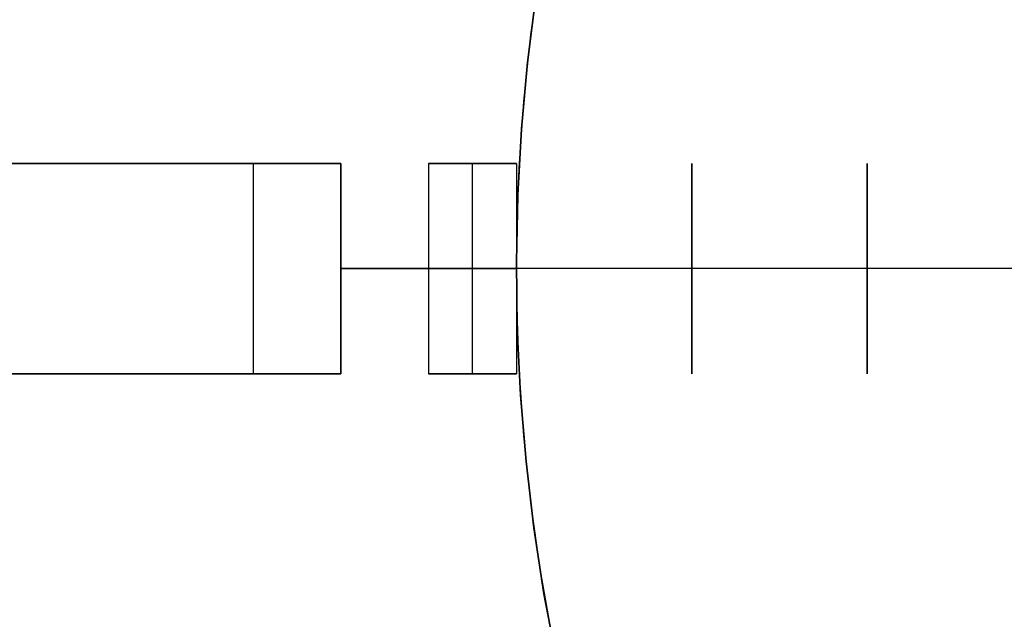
# Model space of a CAD drawing. Header units: millimetres. Extents: x 560 to 900, y 2299 to 2636.
# Tile 14 of 44: x 592 to 648, y 2448 to 2482. Entities that reach past the tile are written whole.
import ezdxf

# ---------------------------------------------------------------- set-up
doc = ezdxf.new("R2010")
doc.units = ezdxf.units.MM

msp = doc.modelspace()

# ---------------------------------------------------------------- linework, layer by layer
at = {"extrusion": (4.54545e-05, -8.01486e-06, 1)}
for points in [[(839.998, 2467.856), (839.933, 2471.648), (839.737, 2475.435), (839.41, 2479.213), (838.954, 2482.977), (838.368, 2486.724), (837.653, 2490.448), (836.811, 2494.145), (835.841, 2497.811), (834.745, 2501.442), (833.526, 2505.033), (832.183, 2508.579), (830.718, 2512.077), (829.134, 2515.522), (827.432, 2518.911), (825.615, 2522.239), (823.683, 2525.503), (821.64, 2528.698), (819.489, 2531.82), (817.231, 2534.867), (814.869, 2537.834), (812.407, 2540.718), (809.846, 2543.515), (807.191, 2546.222), (804.444, 2548.836), (801.609, 2551.354), (798.688, 2553.773), (795.686, 2556.09), (792.605, 2558.301), (789.451, 2560.406), (786.225, 2562.4), (782.933, 2564.282), (779.578, 2566.049), (776.164, 2567.7), (772.695, 2569.232), (769.175, 2570.643), (765.609, 2571.932), (762, 2573.098), (758.354, 2574.139), (754.674, 2575.053), (750.964, 2575.84), (747.229, 2576.498), (743.474, 2577.027), (739.703, 2577.427), (735.921, 2577.697), (732.131, 2577.835), (728.339, 2577.844), (724.549, 2577.721), (720.765, 2577.468), (716.993, 2577.085), (713.235, 2576.571), (709.498, 2575.929), (705.785, 2575.158), (702.101, 2574.26), (698.45, 2573.235), (694.836, 2572.085), (691.265, 2570.811), (687.739, 2569.415), (684.263, 2567.898), (680.842, 2566.262), (677.479, 2564.509), (674.179, 2562.641), (670.945, 2560.661), (667.781, 2558.57), (664.692, 2556.372), (661.679, 2554.068), (658.748, 2551.662), (655.902, 2549.156), (653.144, 2546.554), (650.477, 2543.858), (647.904, 2541.072), (645.429, 2538.199), (643.055, 2535.242), (640.784, 2532.205), (638.619, 2529.092), (636.562, 2525.906), (634.617, 2522.651), (632.785, 2519.33), (631.069, 2515.949), (629.47, 2512.51), (627.99, 2509.019), (626.632, 2505.478)], [(626.632, 2505.478), (625.394, 2501.884), (624.28, 2498.249), (623.293, 2494.578), (622.434, 2490.875), (621.702, 2487.145), (621.101, 2483.391), (620.629, 2479.619), (620.288, 2475.833), (620.078, 2472.037), (619.999, 2468.236), (620.051, 2464.435), (620.235, 2460.638), (620.55, 2456.85), (620.996, 2453.074), (621.572, 2449.317), (622.277, 2445.581), (623.111, 2441.872), (624.073, 2438.194), (625.161, 2434.552), (626.374, 2430.949), (627.712, 2427.391), (629.171, 2423.88), (630.751, 2420.423), (632.449, 2417.022), (634.264, 2413.681), (636.193, 2410.406), (638.234, 2407.199), (640.385, 2404.064), (642.643, 2401.005), (645.005, 2398.027), (647.468, 2395.132), (650.031, 2392.323), (652.688, 2389.605), (655.438, 2386.981), (658.277, 2384.453), (661.202, 2382.024), (664.209, 2379.698), (667.295, 2377.478), (670.455, 2375.365), (673.687, 2373.363), (676.985, 2371.473), (680.347, 2369.699), (683.769, 2368.042), (687.245, 2366.504), (690.773, 2365.087), (694.347, 2363.793), (697.965, 2362.624), (701.62, 2361.58), (705.309, 2360.663), (709.028, 2359.873), (712.772, 2359.213), (716.536, 2358.683), (720.316, 2358.283), (724.108, 2358.014), (727.907, 2357.876), (731.709, 2357.869), (735.508, 2357.994), (739.301, 2358.25), (743.083, 2358.637), (746.849, 2359.154), (750.595, 2359.802), (754.317, 2360.578), (758.009, 2361.482), (761.668, 2362.514), (765.289, 2363.671), (768.868, 2364.953), (772.4, 2366.357), (775.882, 2367.883), (779.309, 2369.528), (782.678, 2371.291), (785.983, 2373.169), (789.221, 2375.16), (792.389, 2377.261), (795.482, 2379.471), (798.497, 2381.787), (801.43, 2384.205), (804.278, 2386.723), (807.037, 2389.339), (809.704, 2392.048), (812.276, 2394.847), (814.75, 2397.734), (817.122, 2400.704), (819.391, 2403.755), (821.552, 2406.882), (823.604, 2410.082), (825.545, 2413.351), (827.371, 2416.685), (829.081, 2420.08), (830.673, 2423.532), (832.144, 2427.037), (833.494, 2430.591), (834.72, 2434.19), (835.82, 2437.828), (836.795, 2441.503), (837.642, 2445.209), (838.36, 2448.942), (838.949, 2452.698), (839.407, 2456.471), (839.736, 2460.259), (839.932, 2464.055), (839.998, 2467.856)]]:
    msp.add_lwpolyline(points, dxfattribs=at)
at = {"extrusion": (-4.54545e-05, 8.01486e-06, 1)}
for points in [[(626.636, 2505.478), (627.994, 2509.018), (629.474, 2512.51), (631.073, 2515.948), (632.789, 2519.33), (634.621, 2522.65), (636.567, 2525.905), (638.623, 2529.091), (640.788, 2532.205), (643.059, 2535.241), (645.434, 2538.198), (647.908, 2541.071), (650.481, 2543.858), (653.148, 2546.553), (655.906, 2549.156), (658.753, 2551.661), (661.684, 2554.068), (664.696, 2556.371), (667.786, 2558.57), (670.949, 2560.66), (674.183, 2562.641), (677.484, 2564.508), (680.846, 2566.261), (684.268, 2567.897), (687.743, 2569.414), (691.269, 2570.81), (694.84, 2572.084), (698.454, 2573.234), (702.105, 2574.259), (705.789, 2575.157), (709.502, 2575.928), (713.24, 2576.571), (716.997, 2577.084), (720.769, 2577.467), (724.553, 2577.72), (728.343, 2577.843), (732.135, 2577.835), (735.925, 2577.696), (739.708, 2577.426), (743.479, 2577.027), (747.234, 2576.497), (750.968, 2575.839), (754.678, 2575.052), (758.358, 2574.138), (762.005, 2573.097), (765.613, 2571.932), (769.179, 2570.642), (772.699, 2569.231), (776.168, 2567.699), (779.582, 2566.048), (782.937, 2564.281), (786.229, 2562.399), (789.455, 2560.405), (792.609, 2558.301), (795.69, 2556.089), (798.692, 2553.772), (801.613, 2551.354), (804.448, 2548.836), (807.195, 2546.221), (809.851, 2543.514), (812.411, 2540.717), (814.874, 2537.833), (817.235, 2534.866), (819.493, 2531.819), (821.645, 2528.697), (823.687, 2525.502), (825.619, 2522.238), (827.436, 2518.91), (829.138, 2515.522), (830.722, 2512.076), (832.187, 2508.578), (833.53, 2505.032), (834.75, 2501.441), (835.845, 2497.811), (836.815, 2494.145), (837.657, 2490.447), (838.372, 2486.723), (838.958, 2482.977), (839.415, 2479.212), (839.741, 2475.434), (839.937, 2471.647), (840.002, 2467.855)], [(840.002, 2467.855), (839.937, 2464.054), (839.74, 2460.258), (839.412, 2456.471), (838.953, 2452.697), (838.364, 2448.941), (837.646, 2445.208), (836.799, 2441.502), (835.825, 2437.828), (834.724, 2434.189), (833.498, 2430.591), (832.149, 2427.037), (830.677, 2423.531), (829.085, 2420.079), (827.375, 2416.684), (825.549, 2413.35), (823.609, 2410.081), (821.556, 2406.881), (819.395, 2403.754), (817.126, 2400.703), (814.754, 2397.733), (812.28, 2394.846), (809.708, 2392.047), (807.041, 2389.338), (804.282, 2386.723), (801.434, 2384.205), (798.501, 2381.786), (795.486, 2379.471), (792.393, 2377.261), (789.226, 2375.159), (785.987, 2373.168), (782.682, 2371.29), (779.314, 2369.527), (775.887, 2367.882), (772.405, 2366.356), (768.872, 2364.952), (765.293, 2363.67), (761.672, 2362.513), (758.013, 2361.482), (754.321, 2360.577), (750.599, 2359.801), (746.853, 2359.154), (743.087, 2358.636), (739.305, 2358.249), (735.513, 2357.993), (731.713, 2357.869), (727.912, 2357.875), (724.113, 2358.013), (720.321, 2358.282), (716.54, 2358.682), (712.776, 2359.213), (709.032, 2359.873), (705.313, 2360.662), (701.624, 2361.579), (697.969, 2362.623), (694.352, 2363.793), (690.777, 2365.087), (687.25, 2366.504), (683.773, 2368.041), (680.352, 2369.698), (676.989, 2371.473), (673.691, 2373.362), (670.459, 2375.364), (667.299, 2377.477), (664.213, 2379.698), (661.206, 2382.023), (658.282, 2384.452), (655.443, 2386.98), (652.692, 2389.605), (650.035, 2392.323), (647.473, 2395.131), (645.009, 2398.026), (642.647, 2401.005), (640.389, 2404.063), (638.238, 2407.198), (636.197, 2410.405), (634.268, 2413.68), (632.453, 2417.021), (630.755, 2420.422), (629.175, 2423.88), (627.716, 2427.39), (626.379, 2430.949), (625.165, 2434.551), (624.077, 2438.194), (623.115, 2441.871), (622.281, 2445.58), (621.576, 2449.316), (621, 2453.074), (620.554, 2456.849), (620.239, 2460.637), (620.056, 2464.434), (620.003, 2468.236), (620.082, 2472.036), (620.292, 2475.832), (620.633, 2479.618), (621.105, 2483.39), (621.707, 2487.144), (622.438, 2490.874), (623.297, 2494.577), (624.285, 2498.249), (625.398, 2501.883), (626.636, 2505.478)]]:
    msp.add_lwpolyline(points, dxfattribs=at)
for points in [[(631.86, 2517.539), (630.194, 2514.103), (628.649, 2510.612), (627.227, 2507.068), (625.928, 2503.478), (624.754, 2499.844), (623.707, 2496.172), (622.788, 2492.466), (621.999, 2488.73), (621.339, 2484.969), (620.811, 2481.188), (620.414, 2477.39), (620.149, 2473.581), (620.017, 2469.765), (620.017, 2465.947), (620.149, 2462.131), (620.414, 2458.321), (620.811, 2454.524), (621.339, 2450.742), (621.999, 2446.981)], [(631.86, 2517.539), (630.194, 2514.103), (628.649, 2510.612), (627.227, 2507.068), (625.928, 2503.478), (624.754, 2499.844), (623.707, 2496.172), (622.788, 2492.466), (621.999, 2488.73), (621.339, 2484.969), (620.811, 2481.188), (620.414, 2477.39), (620.149, 2473.581), (620.017, 2469.765), (620.017, 2465.947), (620.149, 2462.131), (620.414, 2458.321), (620.811, 2454.524), (621.339, 2450.742), (621.999, 2446.981)], [(626.634, 2505.478), (625.396, 2501.884), (624.282, 2498.249), (623.295, 2494.578), (622.435, 2490.875), (621.704, 2487.144), (621.102, 2483.391), (620.631, 2479.619), (620.29, 2475.832), (620.079, 2472.037), (620.001, 2468.236), (620.053, 2464.435), (620.237, 2460.638), (620.552, 2456.849), (620.998, 2453.074), (621.574, 2449.316), (622.279, 2445.581)], [(622.279, 2445.581), (621.574, 2449.316), (620.998, 2453.074), (620.552, 2456.849), (620.237, 2460.638), (620.053, 2464.435), (620.001, 2468.236), (620.079, 2472.037), (620.29, 2475.832), (620.631, 2479.619), (621.102, 2483.391), (621.704, 2487.144), (622.435, 2490.875), (623.295, 2494.578), (624.282, 2498.249), (625.396, 2501.884), (626.634, 2505.478)], [(560, 2473.856), (610, 2473.856)], [(580.12, 2473.856), (600, 2473.856)], [(580.12, 2473.856), (600, 2473.856)], [(600, 2473.856), (580.12, 2473.856)], [(600, 2473.856), (580.12, 2473.856)], [(600, 2473.856), (580.12, 2473.856)], [(600, 2473.856), (580.12, 2473.856)], [(600, 2473.856), (610, 2473.856)], [(600, 2473.856), (610, 2473.856)], [(610, 2473.856), (600, 2473.856)], [(610, 2473.856), (600, 2473.856)], [(610, 2473.856), (600, 2473.856)], [(610, 2473.856), (600, 2473.856)], [(605, 2473.856), (605, 2461.856)], [(605, 2473.856), (605, 2461.856)], [(610, 2473.856), (610, 2461.856)], [(610, 2473.856), (610, 2461.856)], [(610, 2473.856), (610, 2461.856)], [(610, 2473.856), (610, 2461.856)], [(610, 2473.856), (610, 2461.856)], [(610, 2473.856), (610, 2461.856)], [(610, 2473.856), (610, 2461.856)], [(610, 2473.856), (610, 2461.856)], [(610, 2461.856), (610, 2473.856)], [(610, 2461.856), (610, 2473.856)], [(610, 2461.856), (610, 2473.856)], [(610, 2461.856), (610, 2473.856)], [(620, 2473.856), (615, 2473.856)], [(615, 2473.856), (615, 2461.856)], [(615, 2473.856), (615, 2461.856)], [(615, 2473.856), (620, 2473.856)], [(617.5, 2461.856), (617.5, 2473.856)], [(617.5, 2461.856), (617.5, 2473.856)], [(620, 2473.856), (620, 2461.856)], [(620, 2473.856), (620, 2461.856)], [(630, 2473.856), (630, 2461.856)], [(630, 2473.856), (630, 2461.856)], [(630, 2473.856), (630, 2461.856)], [(630, 2473.856), (630, 2461.856)], [(630, 2473.856), (630, 2461.856)], [(630, 2473.856), (630, 2461.856)], [(630, 2461.856), (630, 2473.856)], [(630, 2461.856), (630, 2473.856)], [(640, 2461.856), (640, 2473.856)], [(640, 2473.856), (640, 2461.856)], [(640, 2473.856), (640, 2461.856)], [(640, 2473.856), (640, 2461.856)], [(640, 2461.856), (640, 2473.856)], [(640, 2461.856), (640, 2473.856)], [(610, 2467.856), (620, 2467.856)], [(610, 2467.856), (620, 2467.856)], [(610, 2467.856), (620, 2467.856)], [(610, 2467.856), (620, 2467.856)], [(710, 2467.856), (610, 2467.856)], [(710, 2467.856), (610, 2467.856)], [(615, 2467.856), (620, 2467.856)], [(620, 2467.856), (615, 2467.856)], [(560, 2461.856), (610, 2461.856)], [(600, 2461.856), (580.12, 2461.856)], [(600, 2461.856), (580.12, 2461.856)], [(580.12, 2461.856), (600, 2461.856)], [(580.12, 2461.856), (600, 2461.856)], [(580.12, 2461.856), (600, 2461.856)], [(580.12, 2461.856), (600, 2461.856)], [(610, 2461.856), (600, 2461.856)], [(610, 2461.856), (600, 2461.856)], [(600, 2461.856), (610, 2461.856)], [(600, 2461.856), (610, 2461.856)], [(600, 2461.856), (610, 2461.856)], [(600, 2461.856), (610, 2461.856)], [(615, 2461.856), (620, 2461.856)], [(620, 2461.856), (615, 2461.856)]]:
    msp.add_lwpolyline(points)
at = {"extrusion": (0, 1, 0)}
for points in [[(-605, 131.995), (-604.988, 131.312), (-604.953, 130.63), (-604.895, 129.95), (-604.814, 129.272), (-604.709, 128.597), (-604.582, 127.926), (-604.431, 127.26), (-604.258, 126.599), (-604.063, 125.945), (-603.845, 125.297), (-603.606, 124.658), (-603.344, 124.027), (-603.061, 123.405), (-602.758, 122.794), (-602.433, 122.193), (-602.088, 121.603), (-601.724, 121.026), (-601.339, 120.461), (-600.936, 119.91), (-600.514, 119.373), (-600.074, 118.851), (-599.617, 118.344), (-599.142, 117.853), (-598.651, 117.378), (-598.144, 116.921), (-597.622, 116.481), (-597.085, 116.059), (-596.534, 115.656), (-595.969, 115.271), (-595.392, 114.907), (-594.802, 114.562), (-594.201, 114.237), (-593.59, 113.934), (-592.968, 113.651), (-592.337, 113.389), (-591.698, 113.15), (-591.05, 112.932), (-590.396, 112.737), (-589.735, 112.564), (-589.069, 112.413), (-588.398, 112.286), (-587.723, 112.181), (-587.045, 112.1), (-586.365, 112.042), (-585.683, 112.007), (-585, 111.995)], [(-585, -188.005), (-585.683, -188.017), (-586.365, -188.052), (-587.045, -188.11), (-587.723, -188.191), (-588.398, -188.296), (-589.069, -188.423), (-589.735, -188.574), (-590.396, -188.747), (-591.05, -188.942), (-591.698, -189.16), (-592.337, -189.399), (-592.968, -189.661), (-593.59, -189.944), (-594.201, -190.247), (-594.802, -190.572), (-595.392, -190.917), (-595.969, -191.281), (-596.534, -191.666), (-597.085, -192.069), (-597.622, -192.491), (-598.144, -192.931), (-598.651, -193.388), (-599.142, -193.863), (-599.617, -194.354), (-600.074, -194.861), (-600.514, -195.383), (-600.936, -195.92), (-601.339, -196.471), (-601.724, -197.036), (-602.088, -197.613), (-602.433, -198.203), (-602.758, -198.804), (-603.061, -199.415), (-603.344, -200.037), (-603.606, -200.668), (-603.845, -201.307), (-604.063, -201.955), (-604.258, -202.609), (-604.431, -203.27), (-604.582, -203.936), (-604.709, -204.607), (-604.814, -205.282), (-604.895, -205.96), (-604.953, -206.64), (-604.988, -207.322), (-605, -208.005)], [(-615, 141.995), (-614.659, 141.989), (-614.318, 141.972), (-613.977, 141.943), (-613.638, 141.902), (-613.301, 141.85), (-612.965, 141.786), (-612.632, 141.711), (-612.302, 141.624), (-611.975, 141.526), (-611.651, 141.418), (-611.331, 141.298), (-611.016, 141.167), (-610.705, 141.026), (-610.399, 140.874), (-610.099, 140.712), (-609.804, 140.539), (-609.515, 140.357), (-609.233, 140.165), (-608.958, 139.963), (-608.689, 139.752), (-608.428, 139.532), (-608.174, 139.303), (-607.929, 139.066), (-607.692, 138.821), (-607.463, 138.567), (-607.243, 138.306), (-607.032, 138.037), (-606.83, 137.762), (-606.638, 137.48), (-606.456, 137.191), (-606.283, 136.896), (-606.121, 136.596), (-605.969, 136.29), (-605.828, 135.979), (-605.697, 135.664), (-605.577, 135.344), (-605.469, 135.02), (-605.371, 134.693), (-605.284, 134.363), (-605.209, 134.03), (-605.145, 133.694), (-605.093, 133.357), (-605.052, 133.018), (-605.023, 132.677), (-605.006, 132.336), (-605, 131.995)], [(-605, -208.005), (-605.006, -208.346), (-605.023, -208.687), (-605.052, -209.028), (-605.093, -209.367), (-605.145, -209.704), (-605.209, -210.04), (-605.284, -210.373), (-605.371, -210.703), (-605.469, -211.03), (-605.577, -211.354), (-605.697, -211.674), (-605.828, -211.989), (-605.969, -212.3), (-606.121, -212.606), (-606.283, -212.906), (-606.456, -213.201), (-606.638, -213.49), (-606.83, -213.772), (-607.032, -214.047), (-607.243, -214.316), (-607.463, -214.577), (-607.692, -214.831), (-607.929, -215.076), (-608.174, -215.313), (-608.428, -215.542), (-608.689, -215.762), (-608.958, -215.973), (-609.233, -216.175), (-609.515, -216.367), (-609.804, -216.549), (-610.099, -216.722), (-610.399, -216.884), (-610.705, -217.036), (-611.016, -217.177), (-611.331, -217.308), (-611.651, -217.428), (-611.975, -217.536), (-612.302, -217.634), (-612.632, -217.721), (-612.965, -217.796), (-613.301, -217.86), (-613.638, -217.912), (-613.977, -217.953), (-614.318, -217.982), (-614.659, -217.999), (-615, -218.005)], [(-630, -158.005), (-629.317, -157.993), (-628.635, -157.958), (-627.955, -157.9), (-627.277, -157.819), (-626.602, -157.714), (-625.931, -157.587), (-625.265, -157.436), (-624.604, -157.263), (-623.95, -157.068), (-623.302, -156.85), (-622.663, -156.611), (-622.032, -156.349), (-621.41, -156.066), (-620.799, -155.763), (-620.198, -155.438), (-619.608, -155.093), (-619.031, -154.729), (-618.466, -154.344), (-617.915, -153.941), (-617.378, -153.519), (-616.856, -153.079), (-616.349, -152.622), (-615.858, -152.147), (-615.383, -151.656), (-614.926, -151.149), (-614.486, -150.627), (-614.064, -150.09), (-613.661, -149.539), (-613.276, -148.974), (-612.912, -148.397), (-612.567, -147.807), (-612.242, -147.206), (-611.939, -146.595), (-611.656, -145.973), (-611.394, -145.342), (-611.155, -144.703), (-610.937, -144.055), (-610.742, -143.401), (-610.569, -142.74), (-610.418, -142.074), (-610.291, -141.403), (-610.186, -140.728), (-610.105, -140.05), (-610.047, -139.37), (-610.012, -138.688), (-610, -138.005)], [(-610, 61.995), (-610.012, 62.678), (-610.047, 63.36), (-610.105, 64.04), (-610.186, 64.718), (-610.291, 65.393), (-610.418, 66.064), (-610.569, 66.73), (-610.742, 67.391), (-610.937, 68.045), (-611.155, 68.693), (-611.394, 69.332), (-611.656, 69.963), (-611.939, 70.585), (-612.242, 71.196), (-612.567, 71.797), (-612.912, 72.387), (-613.276, 72.964), (-613.661, 73.529), (-614.064, 74.08), (-614.486, 74.617), (-614.926, 75.139), (-615.383, 75.646), (-615.858, 76.137), (-616.349, 76.612), (-616.856, 77.069), (-617.378, 77.509), (-617.915, 77.931), (-618.466, 78.334), (-619.031, 78.719), (-619.608, 79.083), (-620.198, 79.428), (-620.799, 79.753), (-621.41, 80.056), (-622.032, 80.339), (-622.663, 80.601), (-623.302, 80.84), (-623.95, 81.058), (-624.604, 81.253), (-625.265, 81.426), (-625.931, 81.577), (-626.602, 81.704), (-627.277, 81.809), (-627.955, 81.89), (-628.635, 81.948), (-629.317, 81.983), (-630, 81.995)], [(-630, 131.995), (-629.994, 132.336), (-629.977, 132.677), (-629.948, 133.018), (-629.907, 133.357), (-629.855, 133.694), (-629.791, 134.03), (-629.716, 134.363), (-629.629, 134.693), (-629.531, 135.02), (-629.423, 135.344), (-629.303, 135.664), (-629.172, 135.979), (-629.031, 136.29), (-628.879, 136.596), (-628.717, 136.896), (-628.544, 137.191), (-628.362, 137.48), (-628.17, 137.762), (-627.968, 138.037), (-627.757, 138.306), (-627.537, 138.567), (-627.308, 138.821), (-627.071, 139.066), (-626.826, 139.303), (-626.572, 139.532), (-626.311, 139.752), (-626.042, 139.963), (-625.767, 140.165), (-625.485, 140.357), (-625.196, 140.539), (-624.901, 140.712), (-624.601, 140.874), (-624.295, 141.026), (-623.984, 141.167), (-623.669, 141.298), (-623.349, 141.418), (-623.025, 141.526), (-622.698, 141.624), (-622.368, 141.711), (-622.035, 141.786), (-621.699, 141.85), (-621.362, 141.902), (-621.023, 141.943), (-620.682, 141.972), (-620.341, 141.989), (-620, 141.995)], [(-620, -218.005), (-620.341, -217.999), (-620.682, -217.982), (-621.023, -217.953), (-621.362, -217.912), (-621.699, -217.86), (-622.035, -217.796), (-622.368, -217.721), (-622.698, -217.634), (-623.025, -217.536), (-623.349, -217.428), (-623.669, -217.308), (-623.984, -217.177), (-624.295, -217.036), (-624.601, -216.884), (-624.901, -216.722), (-625.196, -216.549), (-625.485, -216.367), (-625.767, -216.175), (-626.042, -215.973), (-626.311, -215.762), (-626.572, -215.542), (-626.826, -215.313), (-627.071, -215.076), (-627.308, -214.831), (-627.537, -214.577), (-627.757, -214.316), (-627.968, -214.047), (-628.17, -213.772), (-628.362, -213.49), (-628.544, -213.201), (-628.717, -212.906), (-628.879, -212.606), (-629.031, -212.3), (-629.172, -211.989), (-629.303, -211.674), (-629.423, -211.354), (-629.531, -211.03), (-629.629, -210.703), (-629.716, -210.373), (-629.791, -210.04), (-629.855, -209.704), (-629.907, -209.367), (-629.948, -209.028), (-629.977, -208.687), (-629.994, -208.346), (-630, -208.005)], [(-640, -168.005), (-639.994, -167.664), (-639.977, -167.323), (-639.948, -166.982), (-639.907, -166.643), (-639.855, -166.306), (-639.791, -165.97), (-639.716, -165.637), (-639.629, -165.307), (-639.531, -164.98), (-639.423, -164.656), (-639.303, -164.336), (-639.172, -164.021), (-639.031, -163.71), (-638.879, -163.404), (-638.717, -163.104), (-638.544, -162.809), (-638.362, -162.52), (-638.17, -162.238), (-637.968, -161.963), (-637.757, -161.694), (-637.537, -161.433), (-637.308, -161.179), (-637.071, -160.934), (-636.826, -160.697), (-636.572, -160.468), (-636.311, -160.248), (-636.042, -160.037), (-635.767, -159.835), (-635.485, -159.643), (-635.196, -159.461), (-634.901, -159.288), (-634.601, -159.126), (-634.295, -158.974), (-633.984, -158.833), (-633.669, -158.702), (-633.349, -158.582), (-633.025, -158.474), (-632.698, -158.376), (-632.368, -158.289), (-632.035, -158.214), (-631.699, -158.15), (-631.362, -158.098), (-631.023, -158.057), (-630.682, -158.028), (-630.341, -158.011), (-630, -158.005)], [(-630, 81.995), (-630.341, 82.001), (-630.682, 82.018), (-631.023, 82.047), (-631.362, 82.088), (-631.699, 82.14), (-632.035, 82.204), (-632.368, 82.279), (-632.698, 82.366), (-633.025, 82.464), (-633.349, 82.572), (-633.669, 82.692), (-633.984, 82.823), (-634.295, 82.964), (-634.601, 83.116), (-634.901, 83.278), (-635.196, 83.451), (-635.485, 83.633), (-635.767, 83.825), (-636.042, 84.027), (-636.311, 84.238), (-636.572, 84.458), (-636.826, 84.687), (-637.071, 84.924), (-637.308, 85.169), (-637.537, 85.423), (-637.757, 85.684), (-637.968, 85.953), (-638.17, 86.228), (-638.362, 86.51), (-638.544, 86.799), (-638.717, 87.094), (-638.879, 87.394), (-639.031, 87.7), (-639.172, 88.011), (-639.303, 88.326), (-639.423, 88.646), (-639.531, 88.97), (-639.629, 89.297), (-639.716, 89.627), (-639.791, 89.96), (-639.855, 90.296), (-639.907, 90.633), (-639.948, 90.972), (-639.977, 91.313), (-639.994, 91.654), (-640, 91.995)], [(-640, 116.995), (-639.994, 117.336), (-639.977, 117.677), (-639.948, 118.018), (-639.907, 118.357), (-639.855, 118.694), (-639.791, 119.03), (-639.716, 119.363), (-639.629, 119.693), (-639.531, 120.02), (-639.423, 120.344), (-639.303, 120.664), (-639.172, 120.979), (-639.031, 121.29), (-638.879, 121.596), (-638.717, 121.896), (-638.544, 122.191), (-638.362, 122.48), (-638.17, 122.762), (-637.968, 123.037), (-637.757, 123.306), (-637.537, 123.567), (-637.308, 123.821), (-637.071, 124.066), (-636.826, 124.303), (-636.572, 124.532), (-636.311, 124.752), (-636.042, 124.963), (-635.767, 125.165), (-635.485, 125.357), (-635.196, 125.539), (-634.901, 125.712), (-634.601, 125.874), (-634.295, 126.026), (-633.984, 126.167), (-633.669, 126.298), (-633.349, 126.418), (-633.025, 126.526), (-632.698, 126.624), (-632.368, 126.711), (-632.035, 126.786), (-631.699, 126.85), (-631.362, 126.902), (-631.023, 126.943), (-630.682, 126.972), (-630.341, 126.989), (-630, 126.995)], [(-630, -203.005), (-630.341, -202.999), (-630.682, -202.982), (-631.023, -202.953), (-631.362, -202.912), (-631.699, -202.86), (-632.035, -202.796), (-632.368, -202.721), (-632.698, -202.634), (-633.025, -202.536), (-633.349, -202.428), (-633.669, -202.308), (-633.984, -202.177), (-634.295, -202.036), (-634.601, -201.884), (-634.901, -201.722), (-635.196, -201.549), (-635.485, -201.367), (-635.767, -201.175), (-636.042, -200.973), (-636.311, -200.762), (-636.572, -200.542), (-636.826, -200.313), (-637.071, -200.076), (-637.308, -199.831), (-637.537, -199.577), (-637.757, -199.316), (-637.968, -199.047), (-638.17, -198.772), (-638.362, -198.49), (-638.544, -198.201), (-638.717, -197.906), (-638.879, -197.606), (-639.031, -197.3), (-639.172, -196.989), (-639.303, -196.674), (-639.423, -196.354), (-639.531, -196.03), (-639.629, -195.703), (-639.716, -195.373), (-639.791, -195.04), (-639.855, -194.704), (-639.907, -194.367), (-639.948, -194.028), (-639.977, -193.687), (-639.994, -193.346), (-640, -193.005)], [(-605, 131.995), (-604.988, 131.312), (-604.953, 130.63), (-604.895, 129.95), (-604.814, 129.272), (-604.709, 128.597), (-604.582, 127.926), (-604.431, 127.26), (-604.258, 126.599), (-604.063, 125.945), (-603.845, 125.297), (-603.606, 124.658), (-603.344, 124.027), (-603.061, 123.405), (-602.758, 122.794), (-602.433, 122.193), (-602.088, 121.603), (-601.724, 121.026), (-601.339, 120.461), (-600.936, 119.91), (-600.514, 119.373), (-600.074, 118.851), (-599.617, 118.344), (-599.142, 117.853), (-598.651, 117.378), (-598.144, 116.921), (-597.622, 116.481), (-597.085, 116.059), (-596.534, 115.656), (-595.969, 115.271), (-595.392, 114.907), (-594.802, 114.562), (-594.201, 114.237), (-593.59, 113.934), (-592.968, 113.651), (-592.337, 113.389), (-591.698, 113.15), (-591.05, 112.932), (-590.396, 112.737), (-589.735, 112.564), (-589.069, 112.413), (-588.398, 112.286), (-587.723, 112.181), (-587.045, 112.1), (-586.365, 112.042), (-585.683, 112.007), (-585, 111.995)], [(-585, -188.005), (-585.683, -188.017), (-586.365, -188.052), (-587.045, -188.11), (-587.723, -188.191), (-588.398, -188.296), (-589.069, -188.423), (-589.735, -188.574), (-590.396, -188.747), (-591.05, -188.942), (-591.698, -189.16), (-592.337, -189.399), (-592.968, -189.661), (-593.59, -189.944), (-594.201, -190.247), (-594.802, -190.572), (-595.392, -190.917), (-595.969, -191.281), (-596.534, -191.666), (-597.085, -192.069), (-597.622, -192.491), (-598.144, -192.931), (-598.651, -193.388), (-599.142, -193.863), (-599.617, -194.354), (-600.074, -194.861), (-600.514, -195.383), (-600.936, -195.92), (-601.339, -196.471), (-601.724, -197.036), (-602.088, -197.613), (-602.433, -198.203), (-602.758, -198.804), (-603.061, -199.415), (-603.344, -200.037), (-603.606, -200.668), (-603.845, -201.307), (-604.063, -201.955), (-604.258, -202.609), (-604.431, -203.27), (-604.582, -203.936), (-604.709, -204.607), (-604.814, -205.282), (-604.895, -205.96), (-604.953, -206.64), (-604.988, -207.322), (-605, -208.005)], [(-605, 131.995), (-605.006, 132.336), (-605.023, 132.677), (-605.052, 133.018), (-605.093, 133.357), (-605.145, 133.694), (-605.209, 134.03), (-605.284, 134.363), (-605.371, 134.693), (-605.469, 135.02), (-605.577, 135.344), (-605.697, 135.664), (-605.828, 135.979), (-605.969, 136.29), (-606.121, 136.596), (-606.283, 136.896), (-606.456, 137.191), (-606.638, 137.48), (-606.83, 137.762), (-607.032, 138.037), (-607.243, 138.306), (-607.463, 138.567), (-607.692, 138.821), (-607.929, 139.066), (-608.174, 139.303), (-608.428, 139.532), (-608.689, 139.752), (-608.958, 139.963), (-609.233, 140.165), (-609.515, 140.357), (-609.804, 140.539), (-610.099, 140.712), (-610.399, 140.874), (-610.705, 141.026), (-611.016, 141.167), (-611.331, 141.298), (-611.651, 141.418), (-611.975, 141.526), (-612.302, 141.624), (-612.632, 141.711), (-612.965, 141.786), (-613.301, 141.85), (-613.638, 141.902), (-613.977, 141.943), (-614.318, 141.972), (-614.659, 141.989), (-615, 141.995)], [(-615, -218.005), (-614.659, -217.999), (-614.318, -217.982), (-613.977, -217.953), (-613.638, -217.912), (-613.301, -217.86), (-612.965, -217.796), (-612.632, -217.721), (-612.302, -217.634), (-611.975, -217.536), (-611.651, -217.428), (-611.331, -217.308), (-611.016, -217.177), (-610.705, -217.036), (-610.399, -216.884), (-610.099, -216.722), (-609.804, -216.549), (-609.515, -216.367), (-609.233, -216.175), (-608.958, -215.973), (-608.689, -215.762), (-608.428, -215.542), (-608.174, -215.313), (-607.929, -215.076), (-607.692, -214.831), (-607.463, -214.577), (-607.243, -214.316), (-607.032, -214.047), (-606.83, -213.772), (-606.638, -213.49), (-606.456, -213.201), (-606.283, -212.906), (-606.121, -212.606), (-605.969, -212.3), (-605.828, -211.989), (-605.697, -211.674), (-605.577, -211.354), (-605.469, -211.03), (-605.371, -210.703), (-605.284, -210.373), (-605.209, -210.04), (-605.145, -209.704), (-605.093, -209.367), (-605.052, -209.028), (-605.023, -208.687), (-605.006, -208.346), (-605, -208.005)], [(-630, -158.005), (-629.317, -157.993), (-628.635, -157.958), (-627.955, -157.9), (-627.277, -157.819), (-626.602, -157.714), (-625.931, -157.587), (-625.265, -157.436), (-624.604, -157.263), (-623.95, -157.068), (-623.302, -156.85), (-622.663, -156.611), (-622.032, -156.349), (-621.41, -156.066), (-620.799, -155.763), (-620.198, -155.438), (-619.608, -155.093), (-619.031, -154.729), (-618.466, -154.344), (-617.915, -153.941), (-617.378, -153.519), (-616.856, -153.079), (-616.349, -152.622), (-615.858, -152.147), (-615.383, -151.656), (-614.926, -151.149), (-614.486, -150.627), (-614.064, -150.09), (-613.661, -149.539), (-613.276, -148.974), (-612.912, -148.397), (-612.567, -147.807), (-612.242, -147.206), (-611.939, -146.595), (-611.656, -145.973), (-611.394, -145.342), (-611.155, -144.703), (-610.937, -144.055), (-610.742, -143.401), (-610.569, -142.74), (-610.418, -142.074), (-610.291, -141.403), (-610.186, -140.728), (-610.105, -140.05), (-610.047, -139.37), (-610.012, -138.688), (-610, -138.005)], [(-610, 61.995), (-610.012, 62.678), (-610.047, 63.36), (-610.105, 64.04), (-610.186, 64.718), (-610.291, 65.393), (-610.418, 66.064), (-610.569, 66.73), (-610.742, 67.391), (-610.937, 68.045), (-611.155, 68.693), (-611.394, 69.332), (-611.656, 69.963), (-611.939, 70.585), (-612.242, 71.196), (-612.567, 71.797), (-612.912, 72.387), (-613.276, 72.964), (-613.661, 73.529), (-614.064, 74.08), (-614.486, 74.617), (-614.926, 75.139), (-615.383, 75.646), (-615.858, 76.137), (-616.349, 76.612), (-616.856, 77.069), (-617.378, 77.509), (-617.915, 77.931), (-618.466, 78.334), (-619.031, 78.719), (-619.608, 79.083), (-620.198, 79.428), (-620.799, 79.753), (-621.41, 80.056), (-622.032, 80.339), (-622.663, 80.601), (-623.302, 80.84), (-623.95, 81.058), (-624.604, 81.253), (-625.265, 81.426), (-625.931, 81.577), (-626.602, 81.704), (-627.277, 81.809), (-627.955, 81.89), (-628.635, 81.948), (-629.317, 81.983), (-630, 81.995)], [(-620, 141.995), (-620.341, 141.989), (-620.682, 141.972), (-621.023, 141.943), (-621.362, 141.902), (-621.699, 141.85), (-622.035, 141.786), (-622.368, 141.711), (-622.698, 141.624), (-623.025, 141.526), (-623.349, 141.418), (-623.669, 141.298), (-623.984, 141.167), (-624.295, 141.026), (-624.601, 140.874), (-624.901, 140.712), (-625.196, 140.539), (-625.485, 140.357), (-625.767, 140.165), (-626.042, 139.963), (-626.311, 139.752), (-626.572, 139.532), (-626.826, 139.303), (-627.071, 139.066), (-627.308, 138.821), (-627.537, 138.567), (-627.757, 138.306), (-627.968, 138.037), (-628.17, 137.762), (-628.362, 137.48), (-628.544, 137.191), (-628.717, 136.896), (-628.879, 136.596), (-629.031, 136.29), (-629.172, 135.979), (-629.303, 135.664), (-629.423, 135.344), (-629.531, 135.02), (-629.629, 134.693), (-629.716, 134.363), (-629.791, 134.03), (-629.855, 133.694), (-629.907, 133.357), (-629.948, 133.018), (-629.977, 132.677), (-629.994, 132.336), (-630, 131.995)], [(-630, -208.005), (-629.994, -208.346), (-629.977, -208.687), (-629.948, -209.028), (-629.907, -209.367), (-629.855, -209.704), (-629.791, -210.04), (-629.716, -210.373), (-629.629, -210.703), (-629.531, -211.03), (-629.423, -211.354), (-629.303, -211.674), (-629.172, -211.989), (-629.031, -212.3), (-628.879, -212.606), (-628.717, -212.906), (-628.544, -213.201), (-628.362, -213.49), (-628.17, -213.772), (-627.968, -214.047), (-627.757, -214.316), (-627.537, -214.577), (-627.308, -214.831), (-627.071, -215.076), (-626.826, -215.313), (-626.572, -215.542), (-626.311, -215.762), (-626.042, -215.973), (-625.767, -216.175), (-625.485, -216.367), (-625.196, -216.549), (-624.901, -216.722), (-624.601, -216.884), (-624.295, -217.036), (-623.984, -217.177), (-623.669, -217.308), (-623.349, -217.428), (-623.025, -217.536), (-622.698, -217.634), (-622.368, -217.721), (-622.035, -217.796), (-621.699, -217.86), (-621.362, -217.912), (-621.023, -217.953), (-620.682, -217.982), (-620.341, -217.999), (-620, -218.005)], [(-630, -158.005), (-630.341, -158.011), (-630.682, -158.028), (-631.023, -158.057), (-631.362, -158.098), (-631.699, -158.15), (-632.035, -158.214), (-632.368, -158.289), (-632.698, -158.376), (-633.025, -158.474), (-633.349, -158.582), (-633.669, -158.702), (-633.984, -158.833), (-634.295, -158.974), (-634.601, -159.126), (-634.901, -159.288), (-635.196, -159.461), (-635.485, -159.643), (-635.767, -159.835), (-636.042, -160.037), (-636.311, -160.248), (-636.572, -160.468), (-636.826, -160.697), (-637.071, -160.934), (-637.308, -161.179), (-637.537, -161.433), (-637.757, -161.694), (-637.968, -161.963), (-638.17, -162.238), (-638.362, -162.52), (-638.544, -162.809), (-638.717, -163.104), (-638.879, -163.404), (-639.031, -163.71), (-639.172, -164.021), (-639.303, -164.336), (-639.423, -164.656), (-639.531, -164.98), (-639.629, -165.307), (-639.716, -165.637), (-639.791, -165.97), (-639.855, -166.306), (-639.907, -166.643), (-639.948, -166.982), (-639.977, -167.323), (-639.994, -167.664), (-640, -168.005)], [(-640, 91.995), (-639.994, 91.654), (-639.977, 91.313), (-639.948, 90.972), (-639.907, 90.633), (-639.855, 90.296), (-639.791, 89.96), (-639.716, 89.627), (-639.629, 89.297), (-639.531, 88.97), (-639.423, 88.646), (-639.303, 88.326), (-639.172, 88.011), (-639.031, 87.7), (-638.879, 87.394), (-638.717, 87.094), (-638.544, 86.799), (-638.362, 86.51), (-638.17, 86.228), (-637.968, 85.953), (-637.757, 85.684), (-637.537, 85.423), (-637.308, 85.169), (-637.071, 84.924), (-636.826, 84.687), (-636.572, 84.458), (-636.311, 84.238), (-636.042, 84.027), (-635.767, 83.825), (-635.485, 83.633), (-635.196, 83.451), (-634.901, 83.278), (-634.601, 83.116), (-634.295, 82.964), (-633.984, 82.823), (-633.669, 82.692), (-633.349, 82.572), (-633.025, 82.464), (-632.698, 82.366), (-632.368, 82.279), (-632.035, 82.204), (-631.699, 82.14), (-631.362, 82.088), (-631.023, 82.047), (-630.682, 82.018), (-630.341, 82.001), (-630, 81.995)], [(-630, 126.995), (-630.341, 126.989), (-630.682, 126.972), (-631.023, 126.943), (-631.362, 126.902), (-631.699, 126.85), (-632.035, 126.786), (-632.368, 126.711), (-632.698, 126.624), (-633.025, 126.526), (-633.349, 126.418), (-633.669, 126.298), (-633.984, 126.167), (-634.295, 126.026), (-634.601, 125.874), (-634.901, 125.712), (-635.196, 125.539), (-635.485, 125.357), (-635.767, 125.165), (-636.042, 124.963), (-636.311, 124.752), (-636.572, 124.532), (-636.826, 124.303), (-637.071, 124.066), (-637.308, 123.821), (-637.537, 123.567), (-637.757, 123.306), (-637.968, 123.037), (-638.17, 122.762), (-638.362, 122.48), (-638.544, 122.191), (-638.717, 121.896), (-638.879, 121.596), (-639.031, 121.29), (-639.172, 120.979), (-639.303, 120.664), (-639.423, 120.344), (-639.531, 120.02), (-639.629, 119.693), (-639.716, 119.363), (-639.791, 119.03), (-639.855, 118.694), (-639.907, 118.357), (-639.948, 118.018), (-639.977, 117.677), (-639.994, 117.336), (-640, 116.995)], [(-640, -193.005), (-639.994, -193.346), (-639.977, -193.687), (-639.948, -194.028), (-639.907, -194.367), (-639.855, -194.704), (-639.791, -195.04), (-639.716, -195.373), (-639.629, -195.703), (-639.531, -196.03), (-639.423, -196.354), (-639.303, -196.674), (-639.172, -196.989), (-639.031, -197.3), (-638.879, -197.606), (-638.717, -197.906), (-638.544, -198.201), (-638.362, -198.49), (-638.17, -198.772), (-637.968, -199.047), (-637.757, -199.316), (-637.537, -199.577), (-637.308, -199.831), (-637.071, -200.076), (-636.826, -200.313), (-636.572, -200.542), (-636.311, -200.762), (-636.042, -200.973), (-635.767, -201.175), (-635.485, -201.367), (-635.196, -201.549), (-634.901, -201.722), (-634.601, -201.884), (-634.295, -202.036), (-633.984, -202.177), (-633.669, -202.308), (-633.349, -202.428), (-633.025, -202.536), (-632.698, -202.634), (-632.368, -202.721), (-632.035, -202.796), (-631.699, -202.86), (-631.362, -202.912), (-631.023, -202.953), (-630.682, -202.982), (-630.341, -202.999), (-630, -203.005)], [(-585, 111.995), (-585.683, 112.007), (-586.365, 112.042), (-587.045, 112.1), (-587.723, 112.181), (-588.398, 112.286), (-589.069, 112.413), (-589.735, 112.564), (-590.396, 112.737), (-591.05, 112.932), (-591.698, 113.15), (-592.337, 113.389), (-592.968, 113.651), (-593.59, 113.934), (-594.201, 114.237), (-594.802, 114.562), (-595.392, 114.907), (-595.969, 115.271), (-596.534, 115.656), (-597.085, 116.059), (-597.622, 116.481), (-598.144, 116.921), (-598.651, 117.378), (-599.142, 117.853), (-599.617, 118.344), (-600.074, 118.851), (-600.514, 119.373), (-600.936, 119.91), (-601.339, 120.461), (-601.724, 121.026), (-602.088, 121.603), (-602.433, 122.193), (-602.758, 122.794), (-603.061, 123.405), (-603.344, 124.027), (-603.606, 124.658), (-603.845, 125.297), (-604.063, 125.945), (-604.258, 126.599), (-604.431, 127.26), (-604.582, 127.926), (-604.709, 128.597), (-604.814, 129.272), (-604.895, 129.95), (-604.953, 130.63), (-604.988, 131.312), (-605, 131.995)], [(-605, -208.005), (-604.988, -207.322), (-604.953, -206.64), (-604.895, -205.96), (-604.814, -205.282), (-604.709, -204.607), (-604.582, -203.936), (-604.431, -203.27), (-604.258, -202.609), (-604.063, -201.955), (-603.845, -201.307), (-603.606, -200.668), (-603.344, -200.037), (-603.061, -199.415), (-602.758, -198.804), (-602.433, -198.203), (-602.088, -197.613), (-601.724, -197.036), (-601.339, -196.471), (-600.936, -195.92), (-600.514, -195.383), (-600.074, -194.861), (-599.617, -194.354), (-599.142, -193.863), (-598.651, -193.388), (-598.144, -192.931), (-597.622, -192.491), (-597.085, -192.069), (-596.534, -191.666), (-595.969, -191.281), (-595.392, -190.917), (-594.802, -190.572), (-594.201, -190.247), (-593.59, -189.944), (-592.968, -189.661), (-592.337, -189.399), (-591.698, -189.16), (-591.05, -188.942), (-590.396, -188.747), (-589.735, -188.574), (-589.069, -188.423), (-588.398, -188.296), (-587.723, -188.191), (-587.045, -188.11), (-586.365, -188.052), (-585.683, -188.017), (-585, -188.005)], [(-605, 131.995), (-605.006, 132.336), (-605.023, 132.677), (-605.052, 133.018), (-605.093, 133.357), (-605.145, 133.694), (-605.209, 134.03), (-605.284, 134.363), (-605.371, 134.693), (-605.469, 135.02), (-605.577, 135.344), (-605.697, 135.664), (-605.828, 135.979), (-605.969, 136.29), (-606.121, 136.596), (-606.283, 136.896), (-606.456, 137.191), (-606.638, 137.48), (-606.83, 137.762), (-607.032, 138.037), (-607.243, 138.306), (-607.463, 138.567), (-607.692, 138.821), (-607.929, 139.066), (-608.174, 139.303), (-608.428, 139.532), (-608.689, 139.752), (-608.958, 139.963), (-609.233, 140.165), (-609.515, 140.357), (-609.804, 140.539), (-610.099, 140.712), (-610.399, 140.874), (-610.705, 141.026), (-611.016, 141.167), (-611.331, 141.298), (-611.651, 141.418), (-611.975, 141.526), (-612.302, 141.624), (-612.632, 141.711), (-612.965, 141.786), (-613.301, 141.85), (-613.638, 141.902), (-613.977, 141.943), (-614.318, 141.972), (-614.659, 141.989), (-615, 141.995)], [(-615, -218.005), (-614.659, -217.999), (-614.318, -217.982), (-613.977, -217.953), (-613.638, -217.912), (-613.301, -217.86), (-612.965, -217.796), (-612.632, -217.721), (-612.302, -217.634), (-611.975, -217.536), (-611.651, -217.428), (-611.331, -217.308), (-611.016, -217.177), (-610.705, -217.036), (-610.399, -216.884), (-610.099, -216.722), (-609.804, -216.549), (-609.515, -216.367), (-609.233, -216.175), (-608.958, -215.973), (-608.689, -215.762), (-608.428, -215.542), (-608.174, -215.313), (-607.929, -215.076), (-607.692, -214.831), (-607.463, -214.577), (-607.243, -214.316), (-607.032, -214.047), (-606.83, -213.772), (-606.638, -213.49), (-606.456, -213.201), (-606.283, -212.906), (-606.121, -212.606), (-605.969, -212.3), (-605.828, -211.989), (-605.697, -211.674), (-605.577, -211.354), (-605.469, -211.03), (-605.371, -210.703), (-605.284, -210.373), (-605.209, -210.04), (-605.145, -209.704), (-605.093, -209.367), (-605.052, -209.028), (-605.023, -208.687), (-605.006, -208.346), (-605, -208.005)], [(-610, -138.005), (-610.012, -138.688), (-610.047, -139.37), (-610.105, -140.05), (-610.186, -140.728), (-610.291, -141.403), (-610.418, -142.074), (-610.569, -142.74), (-610.742, -143.401), (-610.937, -144.055), (-611.155, -144.703), (-611.394, -145.342), (-611.656, -145.973), (-611.939, -146.595), (-612.242, -147.206), (-612.567, -147.807), (-612.912, -148.397), (-613.276, -148.974), (-613.661, -149.539), (-614.064, -150.09), (-614.486, -150.627), (-614.926, -151.149), (-615.383, -151.656), (-615.858, -152.147), (-616.349, -152.622), (-616.856, -153.079), (-617.378, -153.519), (-617.915, -153.941), (-618.466, -154.344), (-619.031, -154.729), (-619.608, -155.093), (-620.198, -155.438), (-620.799, -155.763), (-621.41, -156.066), (-622.032, -156.349), (-622.663, -156.611), (-623.302, -156.85), (-623.95, -157.068), (-624.604, -157.263), (-625.265, -157.436), (-625.931, -157.587), (-626.602, -157.714), (-627.277, -157.819), (-627.955, -157.9), (-628.635, -157.958), (-629.317, -157.993), (-630, -158.005)], [(-630, 81.995), (-629.317, 81.983), (-628.635, 81.948), (-627.955, 81.89), (-627.277, 81.809), (-626.602, 81.704), (-625.931, 81.577), (-625.265, 81.426), (-624.604, 81.253), (-623.95, 81.058), (-623.302, 80.84), (-622.663, 80.601), (-622.032, 80.339), (-621.41, 80.056), (-620.799, 79.753), (-620.198, 79.428), (-619.608, 79.083), (-619.031, 78.719), (-618.466, 78.334), (-617.915, 77.931), (-617.378, 77.509), (-616.856, 77.069), (-616.349, 76.612), (-615.858, 76.137), (-615.383, 75.646), (-614.926, 75.139), (-614.486, 74.617), (-614.064, 74.08), (-613.661, 73.529), (-613.276, 72.964), (-612.912, 72.387), (-612.567, 71.797), (-612.242, 71.196), (-611.939, 70.585), (-611.656, 69.963), (-611.394, 69.332), (-611.155, 68.693), (-610.937, 68.045), (-610.742, 67.391), (-610.569, 66.73), (-610.418, 66.064), (-610.291, 65.393), (-610.186, 64.718), (-610.105, 64.04), (-610.047, 63.36), (-610.012, 62.678), (-610, 61.995)], [(-620, 141.995), (-620.341, 141.989), (-620.682, 141.972), (-621.023, 141.943), (-621.362, 141.902), (-621.699, 141.85), (-622.035, 141.786), (-622.368, 141.711), (-622.698, 141.624), (-623.025, 141.526), (-623.349, 141.418), (-623.669, 141.298), (-623.984, 141.167), (-624.295, 141.026), (-624.601, 140.874), (-624.901, 140.712), (-625.196, 140.539), (-625.485, 140.357), (-625.767, 140.165), (-626.042, 139.963), (-626.311, 139.752), (-626.572, 139.532), (-626.826, 139.303), (-627.071, 139.066), (-627.308, 138.821), (-627.537, 138.567), (-627.757, 138.306), (-627.968, 138.037), (-628.17, 137.762), (-628.362, 137.48), (-628.544, 137.191), (-628.717, 136.896), (-628.879, 136.596), (-629.031, 136.29), (-629.172, 135.979), (-629.303, 135.664), (-629.423, 135.344), (-629.531, 135.02), (-629.629, 134.693), (-629.716, 134.363), (-629.791, 134.03), (-629.855, 133.694), (-629.907, 133.357), (-629.948, 133.018), (-629.977, 132.677), (-629.994, 132.336), (-630, 131.995)], [(-630, -208.005), (-629.994, -208.346), (-629.977, -208.687), (-629.948, -209.028), (-629.907, -209.367), (-629.855, -209.704), (-629.791, -210.04), (-629.716, -210.373), (-629.629, -210.703), (-629.531, -211.03), (-629.423, -211.354), (-629.303, -211.674), (-629.172, -211.989), (-629.031, -212.3), (-628.879, -212.606), (-628.717, -212.906), (-628.544, -213.201), (-628.362, -213.49), (-628.17, -213.772), (-627.968, -214.047), (-627.757, -214.316), (-627.537, -214.577), (-627.308, -214.831), (-627.071, -215.076), (-626.826, -215.313), (-626.572, -215.542), (-626.311, -215.762), (-626.042, -215.973), (-625.767, -216.175), (-625.485, -216.367), (-625.196, -216.549), (-624.901, -216.722), (-624.601, -216.884), (-624.295, -217.036), (-623.984, -217.177), (-623.669, -217.308), (-623.349, -217.428), (-623.025, -217.536), (-622.698, -217.634), (-622.368, -217.721), (-622.035, -217.796), (-621.699, -217.86), (-621.362, -217.912), (-621.023, -217.953), (-620.682, -217.982), (-620.341, -217.999), (-620, -218.005)], [(-630, -158.005), (-630.341, -158.011), (-630.682, -158.028), (-631.023, -158.057), (-631.362, -158.098), (-631.699, -158.15), (-632.035, -158.214), (-632.368, -158.289), (-632.698, -158.376), (-633.025, -158.474), (-633.349, -158.582), (-633.669, -158.702), (-633.984, -158.833), (-634.295, -158.974), (-634.601, -159.126), (-634.901, -159.288), (-635.196, -159.461), (-635.485, -159.643), (-635.767, -159.835), (-636.042, -160.037), (-636.311, -160.248), (-636.572, -160.468), (-636.826, -160.697), (-637.071, -160.934), (-637.308, -161.179), (-637.537, -161.433), (-637.757, -161.694), (-637.968, -161.963), (-638.17, -162.238), (-638.362, -162.52), (-638.544, -162.809), (-638.717, -163.104), (-638.879, -163.404), (-639.031, -163.71), (-639.172, -164.021), (-639.303, -164.336), (-639.423, -164.656), (-639.531, -164.98), (-639.629, -165.307), (-639.716, -165.637), (-639.791, -165.97), (-639.855, -166.306), (-639.907, -166.643), (-639.948, -166.982), (-639.977, -167.323), (-639.994, -167.664), (-640, -168.005)], [(-640, 91.995), (-639.994, 91.654), (-639.977, 91.313), (-639.948, 90.972), (-639.907, 90.633), (-639.855, 90.296), (-639.791, 89.96), (-639.716, 89.627), (-639.629, 89.297), (-639.531, 88.97), (-639.423, 88.646), (-639.303, 88.326), (-639.172, 88.011), (-639.031, 87.7), (-638.879, 87.394), (-638.717, 87.094), (-638.544, 86.799), (-638.362, 86.51), (-638.17, 86.228), (-637.968, 85.953), (-637.757, 85.684), (-637.537, 85.423), (-637.308, 85.169), (-637.071, 84.924), (-636.826, 84.687), (-636.572, 84.458), (-636.311, 84.238), (-636.042, 84.027), (-635.767, 83.825), (-635.485, 83.633), (-635.196, 83.451), (-634.901, 83.278), (-634.601, 83.116), (-634.295, 82.964), (-633.984, 82.823), (-633.669, 82.692), (-633.349, 82.572), (-633.025, 82.464), (-632.698, 82.366), (-632.368, 82.279), (-632.035, 82.204), (-631.699, 82.14), (-631.362, 82.088), (-631.023, 82.047), (-630.682, 82.018), (-630.341, 82.001), (-630, 81.995)], [(-630, 126.995), (-630.341, 126.989), (-630.682, 126.972), (-631.023, 126.943), (-631.362, 126.902), (-631.699, 126.85), (-632.035, 126.786), (-632.368, 126.711), (-632.698, 126.624), (-633.025, 126.526), (-633.349, 126.418), (-633.669, 126.298), (-633.984, 126.167), (-634.295, 126.026), (-634.601, 125.874), (-634.901, 125.712), (-635.196, 125.539), (-635.485, 125.357), (-635.767, 125.165), (-636.042, 124.963), (-636.311, 124.752), (-636.572, 124.532), (-636.826, 124.303), (-637.071, 124.066), (-637.308, 123.821), (-637.537, 123.567), (-637.757, 123.306), (-637.968, 123.037), (-638.17, 122.762), (-638.362, 122.48), (-638.544, 122.191), (-638.717, 121.896), (-638.879, 121.596), (-639.031, 121.29), (-639.172, 120.979), (-639.303, 120.664), (-639.423, 120.344), (-639.531, 120.02), (-639.629, 119.693), (-639.716, 119.363), (-639.791, 119.03), (-639.855, 118.694), (-639.907, 118.357), (-639.948, 118.018), (-639.977, 117.677), (-639.994, 117.336), (-640, 116.995)], [(-640, -193.005), (-639.994, -193.346), (-639.977, -193.687), (-639.948, -194.028), (-639.907, -194.367), (-639.855, -194.704), (-639.791, -195.04), (-639.716, -195.373), (-639.629, -195.703), (-639.531, -196.03), (-639.423, -196.354), (-639.303, -196.674), (-639.172, -196.989), (-639.031, -197.3), (-638.879, -197.606), (-638.717, -197.906), (-638.544, -198.201), (-638.362, -198.49), (-638.17, -198.772), (-637.968, -199.047), (-637.757, -199.316), (-637.537, -199.577), (-637.308, -199.831), (-637.071, -200.076), (-636.826, -200.313), (-636.572, -200.542), (-636.311, -200.762), (-636.042, -200.973), (-635.767, -201.175), (-635.485, -201.367), (-635.196, -201.549), (-634.901, -201.722), (-634.601, -201.884), (-634.295, -202.036), (-633.984, -202.177), (-633.669, -202.308), (-633.349, -202.428), (-633.025, -202.536), (-632.698, -202.634), (-632.368, -202.721), (-632.035, -202.796), (-631.699, -202.86), (-631.362, -202.912), (-631.023, -202.953), (-630.682, -202.982), (-630.341, -202.999), (-630, -203.005)]]:
    msp.add_lwpolyline(points, dxfattribs=at)
at = {"extrusion": (1, 0, 0)}
for points in [[(2473.856, 118.766), (2473.856, 51.995)], [(2473.856, 39.995), (2473.856, -0.005)], [(2473.856, -12.005), (2473.856, -116.005)], [(2473.856, -128.005), (2473.856, -194.776)], [(2473.856, -138.005), (2473.856, -128.005)], [(2473.856, -116.005), (2473.856, -12.005)], [(2473.856, -0.005), (2473.856, 39.995)], [(2473.856, 51.995), (2473.856, 61.995)], [(2473.856, 126.995), (2473.856, 131.995)], [(2473.856, -208.005), (2473.856, -203.005)], [(2473.856, 91.995), (2473.856, 116.995)], [(2473.856, -193.005), (2473.856, -168.005)], [(2467.856, -128.005), (2467.856, -138.005)], [(2467.856, -12.005), (2467.856, -116.005)], [(2467.856, 39.995), (2467.856, -0.005)], [(2467.856, 61.995), (2467.856, 51.995)], [(2467.856, 39.985), (2467.856, 52.005)], [(2467.856, -128.005), (2467.856, -116.005)], [(2467.856, 131.995), (2467.856, 126.995)], [(2467.856, -203.005), (2467.856, -208.005)], [(2467.856, 116.995), (2467.856, 91.995)], [(2467.856, -168.005), (2467.856, -193.005)], [(2461.856, 118.766), (2461.856, 51.995)], [(2461.856, 39.995), (2461.856, -0.005)], [(2461.856, -12.005), (2461.856, -116.005)], [(2461.856, -128.005), (2461.856, -194.776)], [(2461.856, -128.005), (2461.856, -138.005)], [(2461.856, -12.005), (2461.856, -116.005)], [(2461.856, 39.995), (2461.856, -0.005)], [(2461.856, 61.995), (2461.856, 51.995)], [(2461.856, 131.995), (2461.856, 126.995)], [(2461.856, -203.005), (2461.856, -208.005)], [(2461.856, -168.005), (2461.856, -193.005)], [(2461.856, 116.995), (2461.856, 91.995)]]:
    msp.add_lwpolyline(points, dxfattribs=at)

doc.saveas('drawing.dxf')
